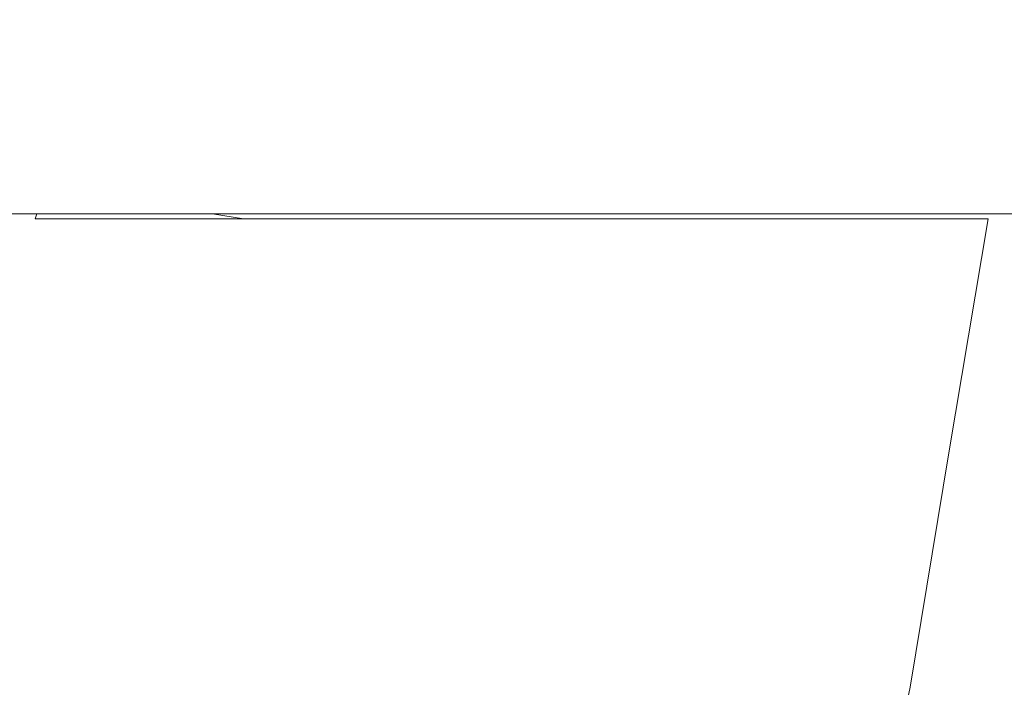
# Model space of a CAD drawing. Header units: millimetres. Extents: x 58537 to 97688, y -8921 to 14216.
# Tile 113 of 189: x 68657 to 68845, y 3490 to 3617. Entities that reach past the tile are written whole.
import ezdxf

# ---------------------------------------------------------------- set-up
doc = ezdxf.new("R2010")
doc.units = ezdxf.units.MM
doc.header["$MEASUREMENT"] = 0
doc.linetypes.add('Wipeout_Contour', pattern=[1000, 0, -1000])
doc.layers.add('Nowe_A-Armatura', color=7, linetype='Continuous')
doc.layers.add('Nowe_A-Wymiary-Zewnętrzne', color=7, linetype='Continuous')
doc.layers.add('Nowe_A-Armatura_Nr_pióra__1', color=7, linetype='Continuous', lineweight=13)
doc.layers.add('Nowe_A-Wymiary-Zewnętrzne_Nr_pióra__46', color=5, linetype='Continuous', lineweight=15)
doc.layers.add('Nowe_A-Wymiary-Zewnętrzne_Nr_pióra__45', color=7, linetype='Continuous', lineweight=15, true_color=0x40a5ff)
doc.layers.add('Nowe_A-Wymiary-Zewnętrzne_Nr_pióra__85', color=7, linetype='Continuous', lineweight=13, true_color=0x80c2ff)
doc.styles.add('STYL_AUTOMATYCZNY_2', font='arial.ttf')
doc.dimstyles.new('STYL_AUTOMATYCZNY__1', dxfattribs={"dimtxt": 125, "dimasz": 47.5, "dimexe": 0.18, "dimexo": 20, "dimgap": 0, "dimtad": 1, "dimdec": 1, "dimlfac": 0.1, "dimzin": 0, "dimdsep": 46, "dimtxsty": 'STYL_AUTOMATYCZNY_2', "dimblk": 'ARROWHEAD_11', "dimblk1": 'ARROWHEAD_11', "dimblk2": 'ARROWHEAD_11', "dimcen": 0.09, "dimclrd": 256, "dimclre": 256, "dimclrt": 5, "dimadec": 1, "dimazin": 0, "dimtfac": 1, "dimtdec": 4, "dimtmove": 0, "dimatfit": 3, "dimfxl": 0, "dimtolj": 1, "dimtzin": 0, "dimarcsym": 0})

# ---------------------------------------------------------------- blocks, each defined once
blk = doc.blocks.new('ElemPrzekroju_168')
at = {"color": 254, "linetype": 'Wipeout_Contour', "lineweight": 0, "ltscale": 1449158.234473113}
blk.add_wipeout([(68694.25, 3580), (68700.17, 3579), (68842.29, 3579), (68834.76, 3534.38), (68827.39, 3489.67), (68818.01, 3445.32), (68806.93, 3401.37), (68802.68, 3385.7), (69094.59, 2890), (69094.59, 3700), (69007.54, 3700), (69007.33, 3699.27), (69001.28, 3681.63), (68994.49, 3664.25), (68987.27, 3647.06), (68979.72, 3630), (68954.72, 3630), (68952.32, 3617), (68948.76, 3604.26), (68944.09, 3591.9), (68938.32, 3580)], dxfattribs=at).dxf.layer = 'Nowe_A-Armatura'
blk = doc.blocks.new('ElemPrzekroju_169')
at = {"color": 254, "linetype": 'Wipeout_Contour', "lineweight": 0, "ltscale": 206211.112424}
blk.add_wipeout([(68660.36, 3579), (68618.74, 3533.89), (68657.43, 3533.95)], dxfattribs=at).dxf.layer = 'Nowe_A-Armatura'
at = {"color": 254, "linetype": 'Wipeout_Contour', "lineweight": 0, "ltscale": 206749.521212}
blk.add_wipeout([(68832.73, 3534.37), (68823.42, 3489.66), (68825.63, 3489.67)], dxfattribs=at).dxf.layer = 'Nowe_A-Armatura'
at = {"color": 254, "linetype": 'Wipeout_Contour', "lineweight": 0, "ltscale": 206177.520904}
blk.add_wipeout([(68618.74, 3533.89), (68660.36, 3579), (68620.52, 3579)], dxfattribs=at).dxf.layer = 'Nowe_A-Armatura'
at = {"color": 254, "linetype": 'Wipeout_Contour', "lineweight": 0, "ltscale": 206755.909572}
blk.add_wipeout([(68823.42, 3489.66), (68832.73, 3534.37), (68830.18, 3534.37)], dxfattribs=at).dxf.layer = 'Nowe_A-Armatura'
at = {"color": 254, "linetype": 'Wipeout_Contour', "lineweight": 0, "ltscale": 206258.151234}
blk.add_wipeout([(68660.36, 3580), (68658.15, 3580), (68660.36, 3579)], dxfattribs=at).dxf.layer = 'Nowe_A-Armatura'
at = {"color": 254, "linetype": 'Wipeout_Contour', "lineweight": 0, "ltscale": 206310.922638}
blk.add_wipeout([(68696.07, 3534.03), (68654.66, 3488.92), (68692.64, 3489.01)], dxfattribs=at).dxf.layer = 'Nowe_A-Armatura'
at = {"color": 254, "linetype": 'Wipeout_Contour', "lineweight": 0, "ltscale": 206740.925005}
blk.add_wipeout([(68819.69, 3489.64), (68823.42, 3489.66), (68830.18, 3534.37)], dxfattribs=at).dxf.layer = 'Nowe_A-Armatura'
at = {"color": 254, "linetype": 'Wipeout_Contour', "lineweight": 0, "ltscale": 343675.319203}
blk.add_wipeout([(68620.52, 3579), (68660.36, 3579), (68658.15, 3580), (68649.56, 3580), (68620.52, 3580)], dxfattribs=at).dxf.layer = 'Nowe_A-Armatura'
at = {"color": 254, "linetype": 'Wipeout_Contour', "lineweight": 0, "ltscale": 206278.947015}
blk.add_wipeout([(68654.66, 3488.92), (68696.07, 3534.03), (68657.43, 3533.95)], dxfattribs=at).dxf.layer = 'Nowe_A-Armatura'
at = {"color": 254, "linetype": 'Wipeout_Contour', "lineweight": 0, "ltscale": 206745.807466}
blk.add_wipeout([(68826.25, 3534.36), (68819.69, 3489.64), (68830.18, 3534.37)], dxfattribs=at).dxf.layer = 'Nowe_A-Armatura'
at = {"color": 254, "linetype": 'Wipeout_Contour', "lineweight": 0, "ltscale": 206328.132486}
blk.add_wipeout([(68700.17, 3579), (68657.43, 3533.95), (68696.07, 3534.03)], dxfattribs=at).dxf.layer = 'Nowe_A-Armatura'
at = {"color": 254, "linetype": 'Wipeout_Contour', "lineweight": 0, "ltscale": 206754.647985}
blk.add_wipeout([(68834.25, 3534.38), (68825.63, 3489.67), (68826.95, 3489.67)], dxfattribs=at).dxf.layer = 'Nowe_A-Armatura'
at = {"color": 254, "linetype": 'Wipeout_Contour', "lineweight": 0, "ltscale": 206295.680141}
blk.add_wipeout([(68657.43, 3533.95), (68700.17, 3579), (68660.36, 3579)], dxfattribs=at).dxf.layer = 'Nowe_A-Armatura'
at = {"color": 254, "linetype": 'Wipeout_Contour', "lineweight": 0, "ltscale": 206762.07814}
blk.add_wipeout([(68825.63, 3489.67), (68834.25, 3534.38), (68832.73, 3534.37)], dxfattribs=at).dxf.layer = 'Nowe_A-Armatura'
at = {"color": 254, "linetype": 'Wipeout_Contour', "lineweight": 0, "ltscale": 206290.577979}
blk.add_wipeout([(68670.59, 3580), (68669.98, 3580), (68670.31, 3579)], dxfattribs=at).dxf.layer = 'Nowe_A-Armatura'
at = {"color": 254, "linetype": 'Wipeout_Contour', "lineweight": 0, "ltscale": 206777.609817}
blk.add_wipeout([(68840.14, 3579), (68830.18, 3534.37), (68832.73, 3534.37)], dxfattribs=at).dxf.layer = 'Nowe_A-Armatura'
at = {"color": 254, "linetype": 'Wipeout_Contour', "lineweight": 0, "ltscale": 206425.367429}
blk.add_wipeout([(68734.8, 3534.09), (68692.64, 3489.01), (68730.5, 3489.12)], dxfattribs=at).dxf.layer = 'Nowe_A-Armatura'
at = {"color": 254, "linetype": 'Wipeout_Contour', "lineweight": 0, "ltscale": 343790.519786}
blk.add_wipeout([(68660.36, 3579), (68670.31, 3579), (68669.98, 3580), (68662.69, 3580), (68660.68, 3580)], dxfattribs=at).dxf.layer = 'Nowe_A-Armatura'
at = {"color": 254, "linetype": 'Wipeout_Contour', "lineweight": 0, "ltscale": 206784.217581}
blk.add_wipeout([(68830.18, 3534.37), (68840.14, 3579), (68837.46, 3579)], dxfattribs=at).dxf.layer = 'Nowe_A-Armatura'
at = {"color": 254, "linetype": 'Wipeout_Contour', "lineweight": 0, "ltscale": 206394.145806}
blk.add_wipeout([(68692.64, 3489.01), (68734.8, 3534.09), (68696.07, 3534.03)], dxfattribs=at).dxf.layer = 'Nowe_A-Armatura'
at = {"color": 254, "linetype": 'Wipeout_Contour', "lineweight": 0, "ltscale": 206261.684643}
blk.add_wipeout([(68660.69, 3580), (68660.36, 3580), (68660.36, 3579)], dxfattribs=at).dxf.layer = 'Nowe_A-Armatura'
at = {"color": 254, "linetype": 'Wipeout_Contour', "lineweight": 0, "ltscale": 206445.130401}
blk.add_wipeout([(68739.92, 3579), (68696.07, 3534.03), (68734.8, 3534.09)], dxfattribs=at).dxf.layer = 'Nowe_A-Armatura'
at = {"color": 254, "linetype": 'Wipeout_Contour', "lineweight": 0, "ltscale": 206768.364556}
blk.add_wipeout([(68826.25, 3534.36), (68830.18, 3534.37), (68837.46, 3579)], dxfattribs=at).dxf.layer = 'Nowe_A-Armatura'
at = {"color": 254, "linetype": 'Wipeout_Contour', "lineweight": 0, "ltscale": 206413.706327}
blk.add_wipeout([(68696.07, 3534.03), (68739.92, 3579), (68700.17, 3579)], dxfattribs=at).dxf.layer = 'Nowe_A-Armatura'
at = {"color": 254, "linetype": 'Wipeout_Contour', "lineweight": 0, "ltscale": 206773.633652}
blk.add_wipeout([(68833.39, 3579), (68826.25, 3534.36), (68837.46, 3579)], dxfattribs=at).dxf.layer = 'Nowe_A-Armatura'
at = {"color": 254, "linetype": 'Wipeout_Contour', "lineweight": 0, "ltscale": 275148.419292}
blk.add_wipeout([(68690.2, 3579), (68700.17, 3579), (68694.25, 3580), (68690.44, 3580)], dxfattribs=at).dxf.layer = 'Nowe_A-Armatura'
at = {"color": 254, "linetype": 'Wipeout_Contour', "lineweight": 0, "ltscale": 206783.359646}
blk.add_wipeout([(68841.75, 3579), (68832.73, 3534.37), (68834.25, 3534.38)], dxfattribs=at).dxf.layer = 'Nowe_A-Armatura'
at = {"color": 254, "linetype": 'Wipeout_Contour', "lineweight": 0, "ltscale": 206539.689081}
blk.add_wipeout([(68730.5, 3489.12), (68768.15, 3489.29), (68773.72, 3534.15)], dxfattribs=at).dxf.layer = 'Nowe_A-Armatura'
at = {"color": 254, "linetype": 'Wipeout_Contour', "lineweight": 0, "ltscale": 206348.29026}
blk.add_wipeout([(68688.37, 3580), (68690.2, 3579), (68690.44, 3580)], dxfattribs=at).dxf.layer = 'Nowe_A-Armatura'
at = {"color": 254, "linetype": 'Wipeout_Contour', "lineweight": 0, "ltscale": 206790.948023}
blk.add_wipeout([(68832.73, 3534.37), (68841.75, 3579), (68840.14, 3579)], dxfattribs=at).dxf.layer = 'Nowe_A-Armatura'
at = {"color": 254, "linetype": 'Wipeout_Contour', "lineweight": 0, "ltscale": 206509.485423}
blk.add_wipeout([(68730.5, 3489.12), (68773.72, 3534.15), (68734.8, 3534.09)], dxfattribs=at).dxf.layer = 'Nowe_A-Armatura'
at = {"color": 254, "linetype": 'Wipeout_Contour', "lineweight": 0, "ltscale": 275112.327478}
blk.add_wipeout([(68680.25, 3579), (68690.2, 3579), (68688.37, 3580), (68680.5, 3580)], dxfattribs=at).dxf.layer = 'Nowe_A-Armatura'
at = {"color": 254, "linetype": 'Wipeout_Contour', "lineweight": 0, "ltscale": 206562.328567}
blk.add_wipeout([(68779.61, 3579), (68734.8, 3534.09), (68773.72, 3534.15)], dxfattribs=at).dxf.layer = 'Nowe_A-Armatura'
at = {"color": 254, "linetype": 'Wipeout_Contour', "lineweight": 0, "ltscale": 206757.018916}
blk.add_wipeout([(68826.95, 3489.67), (68827.39, 3489.67), (68834.76, 3534.38)], dxfattribs=at).dxf.layer = 'Nowe_A-Armatura'
at = {"color": 254, "linetype": 'Wipeout_Contour', "lineweight": 0, "ltscale": 206319.670329}
blk.add_wipeout([(68679.47, 3580), (68680.25, 3579), (68680.5, 3580)], dxfattribs=at).dxf.layer = 'Nowe_A-Armatura'
at = {"color": 254, "linetype": 'Wipeout_Contour', "lineweight": 0, "ltscale": 206531.700113}
blk.add_wipeout([(68734.8, 3534.09), (68779.61, 3579), (68739.92, 3579)], dxfattribs=at).dxf.layer = 'Nowe_A-Armatura'
at = {"color": 254, "linetype": 'Wipeout_Contour', "lineweight": 0, "ltscale": 206765.320644}
blk.add_wipeout([(68834.25, 3534.38), (68826.95, 3489.67), (68834.76, 3534.38)], dxfattribs=at).dxf.layer = 'Nowe_A-Armatura'
at = {"layer": 'Nowe_A-Armatura_Nr_pióra__1', "color": 7, "linetype": 'Continuous', "lineweight": 13}
blk.add_line((68700.17, 3579), (68739.92, 3579), dxfattribs=at)
at = {"color": 254, "linetype": 'Wipeout_Contour', "lineweight": 0, "ltscale": 275073.556729}
blk.add_wipeout([(68670.59, 3580), (68670.31, 3579), (68680.25, 3579), (68679.47, 3580)], dxfattribs=at).dxf.layer = 'Nowe_A-Armatura'
at = {"color": 254, "linetype": 'Wipeout_Contour', "lineweight": 0, "ltscale": 206786.035388}
blk.add_wipeout([(68834.25, 3534.38), (68834.76, 3534.38), (68842.29, 3579)], dxfattribs=at).dxf.layer = 'Nowe_A-Armatura'
at = {"color": 254, "linetype": 'Wipeout_Contour', "lineweight": 0, "ltscale": 206603.979909}
blk.add_wipeout([(68787.13, 3534.18), (68768.15, 3489.29), (68781.26, 3489.37)], dxfattribs=at).dxf.layer = 'Nowe_A-Armatura'
at = {"layer": 'Nowe_A-Armatura_Nr_pióra__1', "color": 7, "linetype": 'Continuous', "lineweight": 13}
for p, q in [((68670.31, 3579), (68660.36, 3579)), ((68670.31, 3579), (68700.17, 3579)), ((68680.25, 3579), (68670.31, 3579))]:
    blk.add_line(p, q, dxfattribs=at)
at = {"color": 254, "linetype": 'Wipeout_Contour', "lineweight": 0, "ltscale": 206689.127588}
blk.add_wipeout([(68873.56, 3591.9), (68662.69, 3580), (68873.56, 3580)], dxfattribs=at).dxf.layer = 'Nowe_A-Armatura'
at = {"color": 254, "linetype": 'Wipeout_Contour', "lineweight": 0, "ltscale": 206794.496288}
blk.add_wipeout([(68841.75, 3579), (68834.25, 3534.38), (68842.29, 3579)], dxfattribs=at).dxf.layer = 'Nowe_A-Armatura'
at = {"color": 254, "linetype": 'Wipeout_Contour', "lineweight": 0, "ltscale": 206599.179122}
blk.add_wipeout([(68773.72, 3534.15), (68768.15, 3489.29), (68787.13, 3534.18)], dxfattribs=at).dxf.layer = 'Nowe_A-Armatura'
at = {"layer": 'Nowe_A-Armatura_Nr_pióra__1', "color": 7, "linetype": 'Continuous', "lineweight": 13}
for p, q in [((68842.29, 3579), (68834.76, 3534.38)), ((68837.46, 3579), (68840.14, 3579)), ((68840.14, 3579), (68841.75, 3579)), ((68841.75, 3579), (68842.29, 3579))]:
    blk.add_line(p, q, dxfattribs=at)
at = {"color": 254, "linetype": 'Wipeout_Contour', "lineweight": 0, "ltscale": 206480.214094}
blk.add_wipeout([(68662.69, 3591.9), (68662.69, 3580), (68873.56, 3591.9)], dxfattribs=at).dxf.layer = 'Nowe_A-Armatura'
at = {"color": 254, "linetype": 'Wipeout_Contour', "lineweight": 0, "ltscale": 206628.378232}
blk.add_wipeout([(68793.23, 3579), (68773.72, 3534.15), (68787.13, 3534.18)], dxfattribs=at).dxf.layer = 'Nowe_A-Armatura'
at = {"layer": 'Nowe_A-Armatura_Nr_pióra__1', "color": 7, "linetype": 'Continuous', "lineweight": 13}
blk.add_line((68694.25, 3580), (68700.17, 3579), dxfattribs=at)
at = {"color": 254, "linetype": 'Wipeout_Contour', "lineweight": 0, "ltscale": 206254.847614}
blk.add_wipeout([(68662.69, 3591.9), (68649.56, 3580), (68662.69, 3580)], dxfattribs=at).dxf.layer = 'Nowe_A-Armatura'
at = {"color": 254, "linetype": 'Wipeout_Contour', "lineweight": 0, "ltscale": 206623.615392}
blk.add_wipeout([(68773.72, 3534.15), (68793.23, 3579), (68779.61, 3579)], dxfattribs=at).dxf.layer = 'Nowe_A-Armatura'
at = {"layer": 'Nowe_A-Armatura_Nr_pióra__1', "color": 7, "linetype": 'Continuous', "lineweight": 13}
blk.add_line((68739.92, 3579), (68779.61, 3579), dxfattribs=at)
at = {"color": 254, "linetype": 'Wipeout_Contour', "lineweight": 0, "ltscale": 206243.406983}
blk.add_wipeout([(68649.56, 3580), (68662.69, 3591.9), (68649.56, 3591.9)], dxfattribs=at).dxf.layer = 'Nowe_A-Armatura'
at = {"color": 254, "linetype": 'Wipeout_Contour', "lineweight": 0, "ltscale": 206641.826951}
blk.add_wipeout([(68799.63, 3534.22), (68781.26, 3489.37), (68793.52, 3489.45)], dxfattribs=at).dxf.layer = 'Nowe_A-Armatura'
at = {"layer": 'Nowe_A-Armatura_Nr_pióra__1', "color": 7, "linetype": 'Continuous', "lineweight": 13}
for p, q in [((68649.56, 3580), (68662.69, 3580)), ((68660.69, 3580), (68660.36, 3579)), ((68662.69, 3580), (68873.56, 3580))]:
    blk.add_line(p, q, dxfattribs=at)
at = {"color": 254, "linetype": 'Wipeout_Contour', "lineweight": 0, "ltscale": 206256.735729}
blk.add_wipeout([(68649.56, 3591.9), (68662.69, 3591.9), (68662.69, 3604.26)], dxfattribs=at).dxf.layer = 'Nowe_A-Armatura'
at = {"color": 254, "linetype": 'Wipeout_Contour', "lineweight": 0, "ltscale": 206638.12406}
blk.add_wipeout([(68781.26, 3489.37), (68799.63, 3534.22), (68787.13, 3534.18)], dxfattribs=at).dxf.layer = 'Nowe_A-Armatura'
at = {"color": 254, "linetype": 'Wipeout_Contour', "lineweight": 0, "ltscale": 206245.321554}
blk.add_wipeout([(68662.69, 3604.26), (68649.56, 3604.26), (68649.56, 3591.9)], dxfattribs=at).dxf.layer = 'Nowe_A-Armatura'
at = {"color": 254, "linetype": 'Wipeout_Contour', "lineweight": 0, "ltscale": 206667.010146}
blk.add_wipeout([(68805.97, 3579), (68787.13, 3534.18), (68799.63, 3534.22)], dxfattribs=at).dxf.layer = 'Nowe_A-Armatura'
at = {"color": 254, "linetype": 'Wipeout_Contour', "lineweight": 0, "ltscale": 206258.698382}
blk.add_wipeout([(68649.56, 3604.26), (68662.69, 3604.26), (68662.69, 3617)], dxfattribs=at).dxf.layer = 'Nowe_A-Armatura'
at = {"color": 254, "linetype": 'Wipeout_Contour', "lineweight": 0, "ltscale": 206663.322182}
blk.add_wipeout([(68787.13, 3534.18), (68805.97, 3579), (68793.23, 3579)], dxfattribs=at).dxf.layer = 'Nowe_A-Armatura'
at = {"layer": 'Nowe_A-Armatura_Nr_pióra__1', "color": 7, "linetype": 'Continuous', "lineweight": 13}
blk.add_line((68779.61, 3579), (68793.23, 3579), dxfattribs=at)
at = {"color": 254, "linetype": 'Wipeout_Contour', "lineweight": 0, "ltscale": 206247.306712}
blk.add_wipeout([(68662.69, 3617), (68649.56, 3617), (68649.56, 3604.26)], dxfattribs=at).dxf.layer = 'Nowe_A-Armatura'
at = {"color": 254, "linetype": 'Wipeout_Contour', "lineweight": 0, "ltscale": 206675.928869}
blk.add_wipeout([(68810.62, 3534.28), (68793.52, 3489.45), (68804.36, 3489.53)], dxfattribs=at).dxf.layer = 'Nowe_A-Armatura'
at = {"color": 254, "linetype": 'Wipeout_Contour', "lineweight": 0, "ltscale": 206691.011703}
blk.add_wipeout([(68662.69, 3591.9), (68873.56, 3591.9), (68873.56, 3604.26)], dxfattribs=at).dxf.layer = 'Nowe_A-Armatura'
at = {"color": 254, "linetype": 'Wipeout_Contour', "lineweight": 0, "ltscale": 206673.806691}
blk.add_wipeout([(68793.52, 3489.45), (68810.62, 3534.28), (68799.63, 3534.22)], dxfattribs=at).dxf.layer = 'Nowe_A-Armatura'
at = {"color": 254, "linetype": 'Wipeout_Contour', "lineweight": 0, "ltscale": 206482.126455}
blk.add_wipeout([(68662.69, 3604.26), (68662.69, 3591.9), (68873.56, 3604.26)], dxfattribs=at).dxf.layer = 'Nowe_A-Armatura'
at = {"color": 254, "linetype": 'Wipeout_Contour', "lineweight": 0, "ltscale": 206701.784396}
blk.add_wipeout([(68817.26, 3579), (68799.63, 3534.22), (68810.62, 3534.28)], dxfattribs=at).dxf.layer = 'Nowe_A-Armatura'
at = {"color": 254, "linetype": 'Wipeout_Contour', "lineweight": 0, "ltscale": 206692.9702}
blk.add_wipeout([(68662.69, 3604.26), (68873.56, 3604.26), (68873.56, 3617)], dxfattribs=at).dxf.layer = 'Nowe_A-Armatura'
at = {"color": 254, "linetype": 'Wipeout_Contour', "lineweight": 0, "ltscale": 206699.761222}
blk.add_wipeout([(68799.63, 3534.22), (68817.26, 3579), (68805.97, 3579)], dxfattribs=at).dxf.layer = 'Nowe_A-Armatura'
at = {"layer": 'Nowe_A-Armatura_Nr_pióra__1', "color": 7, "linetype": 'Continuous', "lineweight": 13}
blk.add_line((68793.23, 3579), (68805.97, 3579), dxfattribs=at)
at = {"color": 254, "linetype": 'Wipeout_Contour', "lineweight": 0, "ltscale": 206484.109311}
blk.add_wipeout([(68873.56, 3617), (68662.69, 3617), (68662.69, 3604.26)], dxfattribs=at).dxf.layer = 'Nowe_A-Armatura'
at = {"color": 254, "linetype": 'Wipeout_Contour', "lineweight": 0, "ltscale": 206704.664487}
blk.add_wipeout([(68819.63, 3534.32), (68804.36, 3489.53), (68813.23, 3489.59)], dxfattribs=at).dxf.layer = 'Nowe_A-Armatura'
at = {"color": 254, "linetype": 'Wipeout_Contour', "lineweight": 0, "ltscale": 206704.565407}
blk.add_wipeout([(68804.36, 3489.53), (68819.63, 3534.32), (68810.62, 3534.28)], dxfattribs=at).dxf.layer = 'Nowe_A-Armatura'
at = {"color": 254, "linetype": 'Wipeout_Contour', "lineweight": 0, "ltscale": 206731.094143}
blk.add_wipeout([(68826.54, 3579), (68810.62, 3534.28), (68819.63, 3534.32)], dxfattribs=at).dxf.layer = 'Nowe_A-Armatura'
at = {"color": 254, "linetype": 'Wipeout_Contour', "lineweight": 0, "ltscale": 206731.227852}
blk.add_wipeout([(68810.62, 3534.28), (68826.54, 3579), (68817.26, 3579)], dxfattribs=at).dxf.layer = 'Nowe_A-Armatura'
at = {"layer": 'Nowe_A-Armatura_Nr_pióra__1', "color": 7, "linetype": 'Continuous', "lineweight": 13}
blk.add_line((68805.97, 3579), (68817.26, 3579), dxfattribs=at)
at = {"color": 254, "linetype": 'Wipeout_Contour', "lineweight": 0, "ltscale": 206726.669539}
blk.add_wipeout([(68826.25, 3534.36), (68813.23, 3489.59), (68819.69, 3489.64)], dxfattribs=at).dxf.layer = 'Nowe_A-Armatura'
at = {"color": 254, "linetype": 'Wipeout_Contour', "lineweight": 0, "ltscale": 206728.948009}
blk.add_wipeout([(68813.23, 3489.59), (68826.25, 3534.36), (68819.63, 3534.32)], dxfattribs=at).dxf.layer = 'Nowe_A-Armatura'
at = {"layer": 'Nowe_A-Armatura_Nr_pióra__1', "color": 7, "linetype": 'Continuous', "lineweight": 13}
blk.add_line((68827.39, 3489.67), (68818.01, 3445.32), dxfattribs=at)
at = {"color": 254, "linetype": 'Wipeout_Contour', "lineweight": 0, "ltscale": 206753.62653}
blk.add_wipeout([(68833.39, 3579), (68819.63, 3534.32), (68826.25, 3534.36)], dxfattribs=at).dxf.layer = 'Nowe_A-Armatura'
at = {"color": 254, "linetype": 'Wipeout_Contour', "lineweight": 0, "ltscale": 206756.248544}
blk.add_wipeout([(68819.63, 3534.32), (68833.39, 3579), (68826.54, 3579)], dxfattribs=at).dxf.layer = 'Nowe_A-Armatura'
at = {"layer": 'Nowe_A-Armatura_Nr_pióra__1', "color": 7, "linetype": 'Continuous', "lineweight": 13}
for p, q in [((68817.26, 3579), (68826.54, 3579)), ((68826.54, 3579), (68833.39, 3579)), ((68833.39, 3579), (68837.46, 3579)), ((68834.76, 3534.38), (68827.39, 3489.67))]:
    blk.add_line(p, q, dxfattribs=at)
blk = doc.blocks.new('*D977')
at = {"layer": 'Nowe_A-Wymiary-Zewnętrzne_Nr_pióra__45', "linetype": 'Continuous', "lineweight": 15, "true_color": 0x40a5ff}
for points in [[(66434, 5430), (66434.95, 5425.22), (66437.66, 5421.16), (66441.72, 5418.45), (66446.5, 5417.5), (66451.28, 5418.45), (66455.34, 5421.16), (66458.05, 5425.22), (66459, 5430), (66458.05, 5434.78), (66455.34, 5438.84), (66451.28, 5441.55), (66446.5, 5442.5), (66441.72, 5441.55), (66437.66, 5438.84), (66434.95, 5434.78)], [(66434, 2890), (66434.95, 2885.22), (66437.66, 2881.16), (66441.72, 2878.45), (66446.5, 2877.5), (66451.28, 2878.45), (66455.34, 2881.16), (66458.05, 2885.22), (66459, 2890), (66458.05, 2894.78), (66455.34, 2898.84), (66451.28, 2901.55), (66446.5, 2902.5), (66441.72, 2901.55), (66437.66, 2898.84), (66434.95, 2894.78)]]:
    blk.add_hatch(color=161, dxfattribs=at).paths.add_polyline_path(points)
at = {"layer": 'Nowe_A-Wymiary-Zewnętrzne_Nr_pióra__45', "color": 161, "linetype": 'Continuous', "lineweight": 15, "true_color": 0x40a5ff}
for centre in [(66446.5, 5430), (66446.5, 2890)]:
    blk.add_circle(centre, 12.5, dxfattribs=at)
at = {"layer": 'Nowe_A-Wymiary-Zewnętrzne_Nr_pióra__85', "color": 151, "linetype": 'Continuous', "lineweight": 13, "true_color": 0x80c2ff}
for p, q in [((66446.5, 2902.5), (66446.5, 5417.5)), ((66434, 2890), (66399.62, 2890)), ((66493.37, 2890), (66459, 2890))]:
    blk.add_line(p, q, dxfattribs=at)
at = {"layer": 'Nowe_A-Wymiary-Zewnętrzne_Nr_pióra__46', "color": 5, "lineweight": 15, "char_height": 125, "attachment_point": 7, "rotation": 90, "style": 'STYL_AUTOMATYCZNY_2'}
for s, insert in [('\\A1;{\\pql;\\fArial|b0|i0|c238|p0;\\W1.000000;21,0}', (66421.5, 5083.85)), ('\\A1;{\\pql;\\fArial|b0|i0|c238|p0;\\W1.000000;254,0}', (66421.5, 3945.5)), ('\\A1;{\\pql;\\fArial|b0|i0|c238|p0;\\W1.000000;14,0}', (66421.5, 2902.5))]:
    blk.add_mtext(s, dxfattribs=dict(at, insert=insert))
blk = doc.blocks.new('ARROWHEAD_11')
at = {"color": 0, "linetype": 'Continuous', "lineweight": 0}
blk.add_line((0, 0), (-1, 0), dxfattribs=at)
at = {"color": 0, "linetype": 'Continuous', "lineweight": 0, "const_width": 0.25, "flags": 128}
blk.add_lwpolyline([(-0.125, 0, 1), (0.125, 0, 1)], format="xyb", close=True, dxfattribs=at)
blk = doc.blocks.new('*D1017')
at = {"layer": 'Nowe_A-Wymiary-Zewnętrzne_Nr_pióra__45', "linetype": 'Continuous', "lineweight": 15, "true_color": 0x40a5ff}
for points in [[(93173.54, 5090), (93174.49, 5085.22), (93177.2, 5081.16), (93181.25, 5078.45), (93186.04, 5077.5), (93190.82, 5078.45), (93194.88, 5081.16), (93197.59, 5085.22), (93198.54, 5090), (93197.59, 5094.78), (93194.88, 5098.84), (93190.82, 5101.55), (93186.04, 5102.5), (93181.25, 5101.55), (93177.2, 5098.84), (93174.49, 5094.78)], [(93173.54, 2890), (93174.49, 2885.22), (93177.2, 2881.16), (93181.25, 2878.45), (93186.04, 2877.5), (93190.82, 2878.45), (93194.88, 2881.16), (93197.59, 2885.22), (93198.54, 2890), (93197.59, 2894.78), (93194.88, 2898.84), (93190.82, 2901.55), (93186.04, 2902.5), (93181.25, 2901.55), (93177.2, 2898.84), (93174.49, 2894.78)]]:
    blk.add_hatch(color=161, dxfattribs=at).paths.add_polyline_path(points)
at = {"layer": 'Nowe_A-Wymiary-Zewnętrzne_Nr_pióra__45', "color": 161, "linetype": 'Continuous', "lineweight": 15, "true_color": 0x40a5ff}
for centre in [(93186.04, 5090), (93186.04, 2890)]:
    blk.add_circle(centre, 12.5, dxfattribs=at)
at = {"layer": 'Nowe_A-Wymiary-Zewnętrzne_Nr_pióra__85', "color": 151, "linetype": 'Continuous', "lineweight": 13, "true_color": 0x80c2ff}
for p, q in [((93173.54, 5090), (93139.16, 5090)), ((93232.91, 5090), (93198.54, 5090)), ((93186.04, 2902.5), (93186.04, 5077.5)), ((93173.54, 2890), (93139.16, 2890)), ((93232.91, 2890), (93198.54, 2890))]:
    blk.add_line(p, q, dxfattribs=at)
at = {"layer": 'Nowe_A-Wymiary-Zewnętrzne_Nr_pióra__46', "color": 5, "lineweight": 15, "char_height": 125, "attachment_point": 7, "rotation": 90, "style": 'STYL_AUTOMATYCZNY_2'}
for s, insert in [('\\A1;{\\pql;\\fArial|b0|i0|c238|p0;\\W1.000000;220,0}', (93161.04, 3942.33)), ('\\A1;{\\pql;\\fArial|b0|i0|c238|p0;\\W1.000000;14,0}', (93161.04, 2902.5))]:
    blk.add_mtext(s, dxfattribs=dict(at, insert=insert))
blk = doc.blocks.new('*D1027')
at = {"layer": 'Nowe_A-Wymiary-Zewnętrzne_Nr_pióra__45', "linetype": 'Continuous', "lineweight": 15, "true_color": 0x40a5ff}
for points in [[(93506.73, 12845.37), (93507.68, 12840.59), (93510.39, 12836.54), (93514.45, 12833.83), (93519.23, 12832.87), (93524.01, 12833.83), (93528.07, 12836.54), (93530.78, 12840.59), (93531.73, 12845.37), (93530.78, 12850.16), (93528.07, 12854.21), (93524.01, 12856.92), (93519.23, 12857.87), (93514.45, 12856.92), (93510.39, 12854.21), (93507.68, 12850.16)], [(93506.73, -450), (93507.68, -454.78), (93510.39, -458.84), (93514.45, -461.55), (93519.23, -462.5), (93524.01, -461.55), (93528.07, -458.84), (93530.78, -454.78), (93531.73, -450), (93530.78, -445.22), (93528.07, -441.16), (93524.01, -438.45), (93519.23, -437.5), (93514.45, -438.45), (93510.39, -441.16), (93507.68, -445.22)]]:
    blk.add_hatch(color=161, dxfattribs=at).paths.add_polyline_path(points)
at = {"layer": 'Nowe_A-Wymiary-Zewnętrzne_Nr_pióra__45', "color": 161, "linetype": 'Continuous', "lineweight": 15, "true_color": 0x40a5ff}
for centre in [(93519.23, 12845.37), (93519.23, -450)]:
    blk.add_circle(centre, 12.5, dxfattribs=at)
at = {"layer": 'Nowe_A-Wymiary-Zewnętrzne_Nr_pióra__85', "color": 151, "linetype": 'Continuous', "lineweight": 13, "true_color": 0x80c2ff}
for p, q in [((93519.23, 12857.87), (93519.23, 12870.37)), ((93506.73, 12845.37), (93472.36, 12845.37)), ((93566.11, 12845.37), (93531.73, 12845.37)), ((93519.23, -437.5), (93519.23, 12832.87)), ((93506.73, -450), (93472.36, -450)), ((93566.11, -450), (93531.73, -450)), ((93519.23, -475), (93519.23, -462.5))]:
    blk.add_line(p, q, dxfattribs=at)
at = {"layer": 'Nowe_A-Wymiary-Zewnętrzne_Nr_pióra__46', "color": 5, "lineweight": 15, "insert": (93494.23, 5911.71), "char_height": 125, "attachment_point": 7, "rotation": 90, "style": 'STYL_AUTOMATYCZNY_2'}
blk.add_mtext('\\A1;{\\pql;\\fArial|b0|i0|c238|p0;\\W1.000000;1\xa0329,5}', dxfattribs=at)
blk = doc.blocks.new('*D1036')
at = {"layer": 'Nowe_A-Wymiary-Zewnętrzne_Nr_pióra__45', "linetype": 'Continuous', "lineweight": 15, "true_color": 0x40a5ff}
for points in [[(90228.51, 5430), (90229.46, 5425.22), (90232.17, 5421.16), (90236.23, 5418.45), (90241.01, 5417.5), (90245.79, 5418.45), (90249.85, 5421.16), (90252.56, 5425.22), (90253.51, 5430), (90252.56, 5434.78), (90249.85, 5438.84), (90245.79, 5441.55), (90241.01, 5442.5), (90236.23, 5441.55), (90232.17, 5438.84), (90229.46, 5434.78)], [(90228.51, 2890), (90229.46, 2885.22), (90232.17, 2881.16), (90236.23, 2878.45), (90241.01, 2877.5), (90245.79, 2878.45), (90249.85, 2881.16), (90252.56, 2885.22), (90253.51, 2890), (90252.56, 2894.78), (90249.85, 2898.84), (90245.79, 2901.55), (90241.01, 2902.5), (90236.23, 2901.55), (90232.17, 2898.84), (90229.46, 2894.78)]]:
    blk.add_hatch(color=161, dxfattribs=at).paths.add_polyline_path(points)
at = {"layer": 'Nowe_A-Wymiary-Zewnętrzne_Nr_pióra__45', "color": 161, "linetype": 'Continuous', "lineweight": 15, "true_color": 0x40a5ff}
for centre in [(90241.01, 5430), (90241.01, 2890)]:
    blk.add_circle(centre, 12.5, dxfattribs=at)
at = {"layer": 'Nowe_A-Wymiary-Zewnętrzne_Nr_pióra__85', "color": 151, "linetype": 'Continuous', "lineweight": 13, "true_color": 0x80c2ff}
for p, q in [((90241.01, 2902.5), (90241.01, 5417.5)), ((90228.51, 2890), (90194.13, 2890)), ((90287.88, 2890), (90253.51, 2890))]:
    blk.add_line(p, q, dxfattribs=at)
at = {"layer": 'Nowe_A-Wymiary-Zewnętrzne_Nr_pióra__46', "color": 5, "lineweight": 15, "char_height": 125, "attachment_point": 7, "rotation": 90, "style": 'STYL_AUTOMATYCZNY_2'}
for s, insert in [('\\A1;{\\pql;\\fArial|b0|i0|c238|p0;\\W1.000000;21,0}', (90216.01, 5083.85)), ('\\A1;{\\pql;\\fArial|b0|i0|c238|p0;\\W1.000000;254,0}', (90216.01, 3945.5)), ('\\A1;{\\pql;\\fArial|b0|i0|c238|p0;\\W1.000000;14,0}', (90216.01, 2902.5))]:
    blk.add_mtext(s, dxfattribs=dict(at, insert=insert))

msp = doc.modelspace()

# ---------------------------------------------------------------- block references
at = {"layer": 'Nowe_A-Armatura', "lineweight": 0}
msp.add_blockref('ElemPrzekroju_168', (0, 0), dxfattribs=at)

# ---------------------------------------------------------------- next in the draw order: block references
msp.add_blockref('ElemPrzekroju_169', (0, 0), dxfattribs=at)

# ---------------------------------------------------------------- next in the draw order: dimensions: what is measured, and where the dimension line sits
at = {"layer": 'Nowe_A-Wymiary-Zewnętrzne', "color": 151, "linetype": 'Continuous', "lineweight": 13, "true_color": 0x80c2ff}
for base, p1, p2, picture, middle in [((93519.23, 12845.37), (63041.84, -450), (64717.21, 12845.37), '*D1027', (93431.73, 6192.83)), ((66446.5, 5430), (58537.27, 2890), (78005.07, 5430), '*D977', (66359, 4154.89)), ((90241.01, 5430), (58537.27, 2890), (78005.07, 5430), '*D1036', (90153.51, 4154.89)), ((93186.04, 5090), (58537.27, 2890), (64770.07, 5090), '*D1017', (93098.54, 4151.72))]:
    dim = msp.add_linear_dim(base=base, p1=p1, p2=p2, angle=90, dimstyle='STYL_AUTOMATYCZNY__1', dxfattribs=at)
    dim.commit()
    dim.dimension.update_dxf_attribs({"geometry": picture, "text_midpoint": middle, "dimtype": 160, "text_rotation": 90})

doc.saveas('drawing.dxf')
